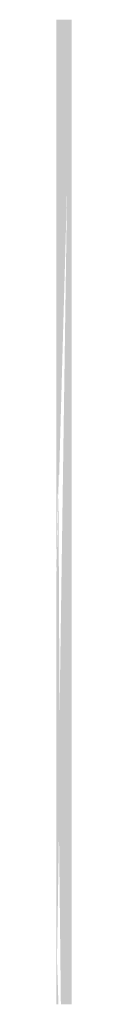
# Model space of a CAD drawing. Header units: metres. Extents: x 45679 to 56861, y -13563 to -12299.
# Tile 1 of 5: x 45679.389 to 45679.844, y -13563.234 to -13534.161. Entities that reach past the tile are written whole.
import ezdxf

# ---------------------------------------------------------------- set-up
doc = ezdxf.new("R2010")
doc.units = ezdxf.units.M
doc.header["$MEASUREMENT"] = 0
doc.layers.add('AM_8', color=7, linetype='Continuous', lineweight=25)

msp = doc.modelspace()

# ---------------------------------------------------------------- hatches: boundary and pattern name
at = {"layer": 'AM_8', "ltscale": 0.2}
h = msp.add_hatch(color=256, dxfattribs=at)
h.paths.add_polyline_path([(45679.78, -13534.161), (45679.698, -13534.161)], flags=17)
h.paths.add_polyline_path([(45679.535, -13534.161), (45679.698, -13534.161)], flags=17)
h.paths.add_polyline_path([(45679.453, -13534.161), (45679.535, -13534.161)], flags=17)
edge = h.paths.add_edge_path()
edge.add_line((45679.524, -13563.234), (45679.687, -13563.234))
edge.add_line((45679.453, -13563.234), (45679.535, -13563.234))
edge.add_line((45679.535, -13563.234), (45679.698, -13563.234))
edge.add_line((45679.698, -13563.234), (45679.78, -13563.234))
edge.add_line((45679.78, -13563.234), (45679.844, -13563.234))
edge.add_line((45679.389, -13563.234), (45679.453, -13563.234))
edge.add_line((45679.844, -13563.234), (45679.844, -13534.161))
edge.add_line((45679.389, -13563.234), (45679.389, -13561.281))
edge.add_line((45679.389, -13550.669), (45679.389, -13534.161))
edge.add_line((45679.389, -13561.281), (45679.389, -13550.669))
edge.add_line((45679.844, -13534.161), (45679.78, -13534.161))
edge.add_line((45679.524, -13534.161), (45679.687, -13534.161))
edge.add_line((45679.453, -13534.161), (45679.389, -13534.161))
h = msp.add_hatch(color=256, dxfattribs=at)
h.paths.add_polyline_path([(45679.535, -13534.161), (45679.698, -13534.161)], flags=17)
h.paths.add_polyline_path([(45679.698, -13534.161), (45679.78, -13534.161)], flags=17)
h.paths.add_polyline_path([(45679.453, -13534.161), (45679.535, -13534.161)], flags=17)
edge = h.paths.add_edge_path()
edge.add_line((45679.844, -13563.234), (45679.844, -13534.161))
edge.add_line((45679.524, -13534.161), (45679.687, -13534.161))
edge.add_line((45679.389, -13550.669), (45679.389, -13534.161))
edge.add_line((45679.453, -13534.161), (45679.389, -13534.161))
edge.add_line((45679.844, -13534.161), (45679.78, -13534.161))
edge.add_line((45679.389, -13561.281), (45679.389, -13550.669))
edge.add_line((45679.524, -13563.234), (45679.687, -13563.234))
edge.add_line((45679.535, -13563.234), (45679.698, -13563.234))
edge.add_line((45679.698, -13563.234), (45679.78, -13563.234))
edge.add_line((45679.389, -13563.234), (45679.389, -13561.281))
edge.add_line((45679.453, -13563.234), (45679.535, -13563.234))
edge.add_line((45679.389, -13563.234), (45679.453, -13563.234))
edge.add_line((45679.78, -13563.234), (45679.844, -13563.234))

doc.saveas('drawing.dxf')
